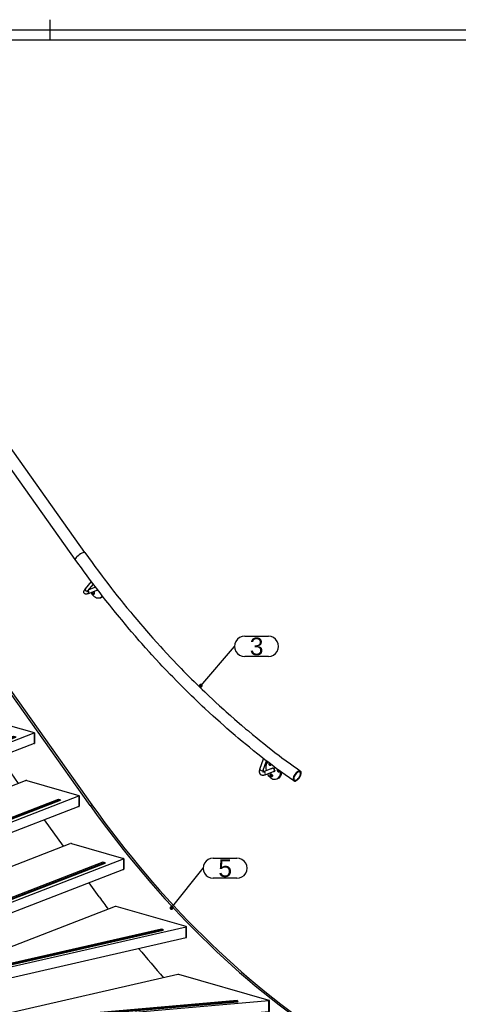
# Model space of a CAD drawing. Header units: millimetres. Extents: x 10376 to 10796, y 14811 to 15108.
# Tile 12 of 14: x 10495 to 10582, y 14910 to 15105. Entities that reach past the tile are written whole.
import ezdxf
from ezdxf.enums import TextEntityAlignment as Align

# ---------------------------------------------------------------- set-up
doc = ezdxf.new("R2010")
doc.units = ezdxf.units.MM
doc.linetypes.add('STRICHPUNKT2', pattern=[18.5, 10, -4, 0.5, -4])
doc.layers.get('0').update_dxf_attribs({"linetype": 'CONTINUOUS'})
doc.layers.add('DIM49', color=4, linetype='CONTINUOUS')
doc.layers.add('TXT_ALL', color=7, linetype='CONTINUOUS')
doc.layers.add('LE_ALL', color=7, linetype='CONTINUOUS', lineweight=50)
doc.styles.add('ARIAL', font='arial.ttf')

# ---------------------------------------------------------------- blocks, each defined once
blk = doc.blocks.new('DINA3_00002', base_point=(10789.36, 14817.75))
for p, q in [((10501.36, 15104.75), (10501.36, 15100.75)), ((10383.36, 15100.75), (10789.36, 15100.75))]:
    blk.add_line(p, q)
blk.add_lwpolyline([(10381.36, 14815.75), (10381.36, 15102.75), (10791.36, 15102.75)])
blk = doc.blocks.new('_ZBL0001_00001')
blk.add_blockref('DINA3_00002', (10789.36, 14817.75))
blk = doc.blocks.new('SHAPE_00467', base_point=(10525.42, 14928.97))
at = {"layer": 'DIM49', "color": 3}
for p, q in [((10533.68, 14938.84), (10538.36, 14938.84)), ((10525.42, 14928.97), (10531.68, 14936.84)), ((10538.36, 14934.84), (10533.68, 14934.84)), ((10525.67, 14929.01), (10525.16, 14929.01)), ((10525.62, 14928.81), (10525.21, 14928.81)), ((10525.53, 14929.21), (10525.31, 14929.21))]:
    blk.add_line(p, q, dxfattribs=at)
blk.add_lwpolyline([(10525.31, 14928.73), (10525.38, 14928.71), (10525.45, 14928.71), (10525.51, 14928.73), (10525.57, 14928.76), (10525.62, 14928.81), (10525.66, 14928.87), (10525.68, 14928.93), (10525.68, 14929), (10525.66, 14929.07), (10525.63, 14929.13), (10525.58, 14929.18), (10525.52, 14929.21), (10525.45, 14929.23), (10525.39, 14929.23), (10525.32, 14929.22), (10525.26, 14929.18), (10525.21, 14929.14), (10525.17, 14929.08), (10525.16, 14929.01), (10525.15, 14928.94), (10525.17, 14928.87), (10525.2, 14928.81), (10525.25, 14928.77)], close=True, dxfattribs=at)
for centre, start_param, end_param in [((10533.68, 14936.84), 1.570796, 4.712389), ((10538.36, 14936.84), 4.712389, 7.853982)]:
    blk.add_ellipse(centre, major_axis=(2, 0), ratio=1, start_param=start_param, end_param=end_param, dxfattribs=at)
at = {"layer": 'TXT_ALL', "style": 'ARIAL'}
blk.add_text('5', height=3.5, dxfattribs=at).set_placement((10534.68, 14936.84), align=Align.MIDDLE_LEFT)
blk = doc.blocks.new('Plaatwerk D_ 10_00039', base_point=(10482.6, 14971.32))
for p, q in [((10485.3, 14983.06), (10485.66, 14983.2)), ((10488.46, 14978.6), (10485.3, 14983.06)), ((10485.66, 14983.2), (10489.04, 14978.44)), ((10490.35, 14976.58), (10509.68, 14949.36)), ((10509.32, 14949.22), (10490.35, 14975.93)), ((10484.43, 14968.76), (10483.85, 14969.58)), ((10495.18, 14953.63), (10491.45, 14958.87)), ((10509.32, 14949.22), (10509.68, 14949.36)), ((10504.02, 14941.17), (10500.3, 14946.42)), ((10511.13, 14931.15), (10509.14, 14933.96)), ((10556.34, 14902.89), (10556.7, 14903.03))]:
    blk.add_line(p, q)
for centre, major_axis, start_param, end_param in [((10415.72, 14906.79), (49.78, -128.46), 2.323657, 2.349139), ((10415.36, 14906.65), (49.78, -128.46), 2.319998, 2.34551), ((10415.72, 14906.79), (49.78, -128.46), 2.276089, 2.314673), ((10415.36, 14906.65), (49.78, -128.46), 2.272367, 2.311004), ((10415.72, 14906.79), (49.78, -128.46), 2.236619, 2.266948), ((10415.36, 14906.65), (49.78, -128.46), 2.224783, 2.263213), ((10409.93, 14888.84), (52.6, -135.76), 2.272535, 2.277425), ((10415.72, 14906.79), (49.78, -128.46), 1.911066, 2.153604), ((10415.36, 14906.65), (49.78, -128.46), 1.911066, 2.1376), ((10409.93, 14888.84), (52.6, -135.76), 2.146217, 2.157068), ((10409.93, 14888.84), (52.6, -135.76), 2.115895, 2.137023), ((10409.93, 14888.84), (52.6, -135.76), 1.994719, 2.03714), ((10409.93, 14888.84), (52.6, -135.76), 1.911015, 1.926197), ((10591.37, 15038.85), (58.39, -150.69), 5.052607, 5.496429), ((10591.73, 15038.99), (58.39, -150.69), 5.052607, 5.496429), ((10587.73, 15014.93), (54.54, -140.76), 5.053127, 5.07356), ((10587.73, 15014.93), (54.54, -140.76), 5.141238, 5.19426), ((10587.73, 15014.93), (54.54, -140.76), 5.270715, 5.338733)]:
    blk.add_ellipse(centre, major_axis=major_axis, ratio=0.714724, start_param=start_param, end_param=end_param)
blk.add_blockref('SHAPE_00467', (10525.42, 14928.97))
blk = doc.blocks.new('Plaatwerk D_ 10_00038')
blk.add_blockref('Plaatwerk D_ 10_00039', (10482.6, 14971.32))
blk = doc.blocks.new('Trapboom_00037')
blk.add_blockref('Plaatwerk D_ 10_00038', (0, 0))
blk = doc.blocks.new('SHAPE_00479', base_point=(10531.22, 14972.95))
at = {"layer": 'DIM49', "color": 3}
for p, q in [((10539.9, 14982.73), (10544.59, 14982.73)), ((10531.22, 14972.95), (10537.9, 14980.73)), ((10544.59, 14978.73), (10539.9, 14978.73)), ((10531.47, 14972.99), (10530.96, 14972.99)), ((10531.42, 14972.79), (10531.01, 14972.79)), ((10531.33, 14973.19), (10531.11, 14973.19))]:
    blk.add_line(p, q, dxfattribs=at)
blk.add_lwpolyline([(10531.1, 14972.72), (10531.17, 14972.69), (10531.23, 14972.69), (10531.3, 14972.7), (10531.36, 14972.74), (10531.41, 14972.78), (10531.45, 14972.84), (10531.47, 14972.9), (10531.48, 14972.97), (10531.46, 14973.04), (10531.43, 14973.1), (10531.39, 14973.15), (10531.33, 14973.19), (10531.26, 14973.21), (10531.2, 14973.22), (10531.13, 14973.2), (10531.07, 14973.17), (10531.02, 14973.12), (10530.98, 14973.07), (10530.96, 14973), (10530.95, 14972.93), (10530.97, 14972.87), (10531, 14972.8), (10531.04, 14972.75)], close=True, dxfattribs=at)
for centre, start_param, end_param in [((10539.9, 14980.73), 1.570796, 4.712389), ((10544.59, 14980.73), 4.712389, 7.853982)]:
    blk.add_ellipse(centre, major_axis=(2, 0), ratio=1, start_param=start_param, end_param=end_param, dxfattribs=at)
at = {"layer": 'TXT_ALL', "style": 'ARIAL'}
blk.add_text('3', height=3.5, dxfattribs=at).set_placement((10540.9, 14980.73), align=Align.MIDDLE_LEFT)
blk = doc.blocks.new('Constructie buis 42.4x2.6_00144', base_point=(10550.86, 14955.92))
for p, q in [((10440, 15072.63), (10439.19, 15073.12)), ((10508.29, 14999.31), (10484.27, 15033.14)), ((10506.37, 14997.95), (10482.35, 15031.77))]:
    blk.add_line(p, q)
for points in [[(10445.92, 15071.56), (10446.71, 15071.02), (10447.5, 15070.47), (10448.28, 15069.91), (10449.07, 15069.34), (10449.57, 15068.97), (10450.35, 15068.39), (10451.13, 15067.8), (10451.65, 15067.41), (10452.42, 15066.81), (10453.2, 15066.2), (10453.72, 15065.79), (10454.5, 15065.17), (10455.27, 15064.54), (10455.79, 15064.11), (10456.56, 15063.47), (10457.33, 15062.82), (10457.84, 15062.38), (10458.6, 15061.72), (10459.36, 15061.05), (10459.86, 15060.61), (10460.62, 15059.93), (10461.38, 15059.24), (10461.87, 15058.78), (10462.62, 15058.08), (10463.37, 15057.37), (10463.85, 15056.91), (10464.6, 15056.19), (10465.34, 15055.47), (10465.81, 15055), (10466.55, 15054.26), (10467.29, 15053.51), (10467.75, 15053.04), (10468.48, 15052.28), (10469.21, 15051.52), (10469.66, 15051.04), (10470.39, 15050.26), (10471.11, 15049.48), (10471.55, 15048.99), (10472.27, 15048.2), (10472.98, 15047.4), (10473.41, 15046.9), (10474.12, 15046.09), (10474.82, 15045.27), (10475.24, 15044.78), (10475.94, 15043.95), (10476.64, 15043.11), (10477.05, 15042.61), (10477.74, 15041.76), (10478.42, 15040.91), (10478.83, 15040.4), (10479.5, 15039.54), (10480.18, 15038.67), (10480.57, 15038.15), (10481.24, 15037.27), (10481.9, 15036.39), (10482.29, 15035.87), (10482.95, 15034.97), (10483.6, 15034.07), (10484.27, 15033.14)], [(10482.35, 15031.77), (10481.7, 15032.68), (10481.05, 15033.57), (10480.54, 15034.27), (10479.88, 15035.16), (10479.22, 15036.04), (10478.85, 15036.53), (10478.18, 15037.4), (10477.51, 15038.27), (10477.12, 15038.76), (10476.44, 15039.61), (10475.76, 15040.46), (10475.36, 15040.95), (10474.68, 15041.78), (10473.99, 15042.61), (10473.58, 15043.1), (10472.88, 15043.91), (10472.18, 15044.73), (10471.77, 15045.2), (10471.06, 15046.01), (10470.35, 15046.8), (10469.93, 15047.27), (10469.22, 15048.06), (10468.5, 15048.83), (10468.07, 15049.3), (10467.34, 15050.06), (10466.62, 15050.82), (10466.18, 15051.28), (10465.45, 15052.03), (10464.72, 15052.77), (10464.26, 15053.22), (10463.53, 15053.95), (10462.79, 15054.67), (10462.33, 15055.12), (10461.58, 15055.82), (10460.84, 15056.53), (10460.37, 15056.96), (10459.62, 15057.65), (10458.87, 15058.34), (10458.39, 15058.77), (10457.63, 15059.44), (10456.88, 15060.1), (10456.39, 15060.52), (10455.63, 15061.17), (10454.86, 15061.82), (10454.36, 15062.23), (10453.6, 15062.86), (10452.83, 15063.48), (10452.33, 15063.89), (10451.56, 15064.5), (10450.78, 15065.1), (10450.27, 15065.5), (10449.5, 15066.09), (10448.72, 15066.67), (10448.22, 15067.04), (10447.45, 15067.61), (10446.67, 15068.17), (10446.18, 15068.52), (10445.92, 15068.7)], [(10549.59, 14954.11), (10548.74, 14954.71), (10547.89, 14955.32), (10547, 14955.98), (10546.15, 14956.6), (10545.31, 14957.24), (10544.75, 14957.66), (10543.91, 14958.31), (10543.07, 14958.97), (10542.5, 14959.41), (10541.67, 14960.08), (10540.83, 14960.76), (10540.26, 14961.22), (10539.43, 14961.91), (10538.6, 14962.6), (10538.04, 14963.07), (10537.22, 14963.78), (10536.39, 14964.5), (10535.84, 14964.98), (10535.02, 14965.71), (10534.2, 14966.44), (10533.66, 14966.93), (10532.85, 14967.68), (10532.03, 14968.43), (10531.51, 14968.93), (10530.69, 14969.7), (10529.89, 14970.47), (10529.37, 14970.97), (10528.56, 14971.76), (10527.76, 14972.55), (10527.26, 14973.06), (10526.46, 14973.87), (10525.66, 14974.68), (10525.17, 14975.2), (10524.38, 14976.02), (10523.59, 14976.85), (10523.1, 14977.37), (10522.32, 14978.22), (10521.54, 14979.07), (10521.07, 14979.59), (10520.29, 14980.45), (10519.52, 14981.32), (10519.05, 14981.85), (10518.29, 14982.73), (10517.53, 14983.62), (10517.07, 14984.16), (10516.31, 14985.05), (10515.56, 14985.96), (10515.11, 14986.5), (10514.37, 14987.41), (10513.62, 14988.33), (10513.19, 14988.88), (10512.45, 14989.81), (10511.72, 14990.75), (10511.29, 14991.3), (10510.56, 14992.25), (10509.84, 14993.2), (10509.42, 14993.76), (10508.7, 14994.72), (10507.99, 14995.69), (10507.58, 14996.25), (10506.88, 14997.23), (10506.37, 14997.95)], [(10508.29, 14999.31), (10508.99, 14998.33), (10509.69, 14997.36), (10510.27, 14996.56), (10510.98, 14995.6), (10511.7, 14994.65), (10512.11, 14994.11), (10512.83, 14993.16), (10513.55, 14992.22), (10513.97, 14991.69), (10514.7, 14990.76), (10515.44, 14989.84), (10515.87, 14989.3), (10516.61, 14988.39), (10517.35, 14987.49), (10517.79, 14986.96), (10518.54, 14986.07), (10519.3, 14985.18), (10519.74, 14984.66), (10520.5, 14983.78), (10521.26, 14982.91), (10521.72, 14982.39), (10522.49, 14981.53), (10523.26, 14980.68), (10523.72, 14980.17), (10524.5, 14979.33), (10525.28, 14978.49), (10525.75, 14977.99), (10526.54, 14977.17), (10527.33, 14976.35), (10527.81, 14975.86), (10528.6, 14975.05), (10529.4, 14974.25), (10529.89, 14973.76), (10530.69, 14972.98), (10531.49, 14972.2), (10531.99, 14971.71), (10532.8, 14970.95), (10533.61, 14970.19), (10534.12, 14969.71), (10534.93, 14968.96), (10535.74, 14968.22), (10536.26, 14967.76), (10537.08, 14967.03), (10537.9, 14966.31), (10538.43, 14965.85), (10539.25, 14965.14), (10540.08, 14964.44), (10540.62, 14963.99), (10541.44, 14963.3), (10542.27, 14962.62), (10542.82, 14962.17), (10543.66, 14961.51), (10544.49, 14960.85), (10545.05, 14960.41), (10545.88, 14959.76), (10546.72, 14959.13), (10547.27, 14958.71), (10548.11, 14958.08), (10548.95, 14957.47), (10549.49, 14957.07), (10550.33, 14956.47), (10550.95, 14956.03)]]:
    blk.add_lwpolyline(points)
for centre, major_axis, ratio, start_param, end_param in [((10439.81, 15074.13), (-0.61, -1), 0.510447, 3.775828, 6.283185), ((10483.31, 15032.46), (0.96, 0.682), 0.233387, 6.283185, 9.424778), ((10507.33, 14998.63), (0.96, 0.682), 0.233387, 0, 3.141593), ((10550.27, 14955.07), (-0.679, -0.962), 0.476301, 3.141593, 6.283185), ((10550.27, 14955.07), (-0.596, -0.844), 0.476301, 3.141593, 6.283185), ((10550.27, 14955.07), (-0.679, -0.962), 0.476301, 6.283185, 9.424778), ((10550.27, 14955.07), (-0.596, -0.844), 0.476301, 0, 3.141593)]:
    blk.add_ellipse(centre, major_axis=major_axis, ratio=ratio, start_param=start_param, end_param=end_param)
blk.add_blockref('SHAPE_00479', (10531.22, 14972.95))
blk = doc.blocks.new('Constructie buis 42.4x2.6_00143')
blk.add_blockref('Constructie buis 42.4x2.6_00144', (10550.86, 14955.92))
blk = doc.blocks.new('Plaatwerk D_ 3_00146', base_point=(10549.71, 14954.28))
for p, q in [((10550.71, 14955.95), (10550.83, 14955.87)), ((10549.59, 14954.36), (10549.71, 14954.28))]:
    blk.add_line(p, q)
for centre, start_param, end_param in [((10550.27, 14955.07), 3.141593, 6.283185), ((10550.27, 14955.07), 6.283185, 9.424778), ((10550.15, 14955.16), 3.141593, 3.188238), ((10550.15, 14955.16), 6.23654, 6.283185)]:
    blk.add_ellipse(centre, major_axis=(-0.561, -0.794), ratio=0.476301, start_param=start_param, end_param=end_param)
blk = doc.blocks.new('Plaatwerk D_ 3_00145')
blk.add_blockref('Plaatwerk D_ 3_00146', (10549.71, 14954.28))
blk = doc.blocks.new('Leuningdrager inkoop_00154', base_point=(10508.92, 14991.75))
for p, q in [((10508.88, 14991.7), (10509.98, 14993.02)), ((10510.41, 14992.44), (10509.06, 14991.92)), ((10510.77, 14991.87), (10508.96, 14991.16)), ((10511.57, 14990.45), (10511.35, 14990.36))]:
    blk.add_line(p, q)
for points in [[(10508.96, 14991.16), (10508.85, 14991.12), (10508.75, 14991.1), (10508.67, 14991.08), (10508.59, 14991.07), (10508.51, 14991.07), (10508.48, 14991.08), (10508.41, 14991.09), (10508.35, 14991.1), (10508.31, 14991.12), (10508.26, 14991.15), (10508.22, 14991.18), (10508.18, 14991.22), (10508.15, 14991.27), (10508.12, 14991.31), (10508.1, 14991.36), (10508.09, 14991.37), (10508.08, 14991.42), (10508.07, 14991.48), (10508.07, 14991.53), (10508.08, 14991.59), (10508.09, 14991.65), (10508.11, 14991.72), (10508.12, 14991.75), (10508.15, 14991.82), (10508.19, 14991.89), (10508.25, 14991.97), (10508.27, 14992.01), (10508.35, 14992.1), (10508.37, 14992.13), (10509.57, 14993.56)], [(10508.88, 14991.7), (10508.87, 14991.69), (10508.84, 14991.65), (10508.81, 14991.61), (10508.78, 14991.58), (10508.75, 14991.52), (10508.74, 14991.49), (10508.74, 14991.49)]]:
    blk.add_lwpolyline(points)
for centre, major_axis, ratio, start_param, end_param in [((10508.62, 14991.91), (0.255, -0.214), 0.650778, 3.141593, 6.283185), ((10510.65, 14992.18), (0.7, -1.81), 0.714724, 4.473804, 4.540109), ((10510.65, 14992.18), (0.7, -1.81), 0.714724, 3.540944, 3.864546), ((10510.65, 14992.18), (0.12, -0.311), 0.714724, 0, 0.27343), ((10510.65, 14992.18), (0.125, -0.324), 0.714724, 0, 0.278031), ((10508.84, 14991.47), (0.12, -0.311), 0.714724, 0, 2.326751), ((10510.65, 14992.18), (0.7, -1.81), 0.714724, 4.884669, 6.283185), ((10509.97, 14991.37), (0.115, -0.297), 0.714724, 4.129022, 8.437348), ((10510.08, 14991.41), (0.055, -0.142), 0.714724, 0.543823, 2.59777), ((10510.65, 14992.18), (0.125, -0.324), 0.714724, 5.999391, 6.283185), ((10510.65, 14992.18), (0.7, -1.81), 0.714724, 6.283185, 6.655664), ((10510.87, 14992.26), (0.7, -1.81), 0.714724, 6.283185, 6.500044)]:
    blk.add_ellipse(centre, major_axis=major_axis, ratio=ratio, start_param=start_param, end_param=end_param)
blk = doc.blocks.new('Leuningdrager inkoop_00153')
blk.add_blockref('Leuningdrager inkoop_00154', (10508.92, 14991.75))
blk = doc.blocks.new('Leuningdrager inkoop_00156', base_point=(10543.61, 14955.9))
for p, q in [((10543.55, 14956.21), (10544.2, 14958.08)), ((10545.42, 14956.61), (10543.61, 14955.9)), ((10545.66, 14955.98), (10543.85, 14955.28)), ((10546.46, 14954.57), (10546.25, 14954.48))]:
    blk.add_line(p, q)
for points in [[(10543.85, 14955.28), (10543.76, 14955.25), (10543.67, 14955.23), (10543.59, 14955.21), (10543.51, 14955.21), (10543.44, 14955.21), (10543.37, 14955.22), (10543.3, 14955.23), (10543.23, 14955.25), (10543.18, 14955.28), (10543.12, 14955.31), (10543.07, 14955.35), (10543.02, 14955.39), (10542.98, 14955.44), (10542.94, 14955.49), (10542.91, 14955.55), (10542.88, 14955.61), (10542.86, 14955.68), (10542.84, 14955.75), (10542.83, 14955.83), (10542.82, 14955.91), (10542.83, 14956), (10542.83, 14956.09), (10542.85, 14956.19), (10542.88, 14956.29), (10542.88, 14956.31), (10542.92, 14956.43), (10543.65, 14958.51)], [(10543.55, 14956.21), (10543.52, 14956.12), (10543.5, 14956.04), (10543.49, 14955.97), (10543.49, 14955.94), (10543.49, 14955.89), (10543.5, 14955.86), (10543.5, 14955.85)], [(10543.49, 14955.88), (10543.5, 14955.88), (10543.52, 14955.88), (10543.57, 14955.89), (10543.61, 14955.9)]]:
    blk.add_lwpolyline(points)
for centre, major_axis, ratio, start_param, end_param in [((10545.54, 14956.3), (0.7, -1.81), 0.714724, 3.449822, 4.540109), ((10544.89, 14957.51), (0.115, -0.297), 0.714724, 3.694334, 7.147999), ((10543.23, 14956.32), (0.315, -0.11), 0.53603, 3.141593, 6.283185), ((10543.73, 14955.59), (0.12, -0.311), 0.714724, 0, 3.141593), ((10545.54, 14956.3), (0.7, -1.81), 0.714724, 4.884669, 6.283185), ((10545.16, 14955.19), (0.115, -0.297), 0.714724, 0, 6.283185), ((10545.26, 14955.23), (0.055, -0.142), 0.714724, 0.543823, 2.59777), ((10545.54, 14956.3), (0.125, -0.324), 0.714724, 3.141593, 3.425387), ((10545.54, 14956.3), (0.125, -0.324), 0.714724, 6.283185, 9.424778), ((10545.54, 14956.3), (0.12, -0.311), 0.714724, 6.283185, 9.424778), ((10545.76, 14956.38), (0.125, -0.324), 0.714724, 3.630558, 3.678453), ((10545.54, 14956.3), (0.125, -0.324), 0.714724, 5.999391, 6.283185), ((10545.76, 14956.38), (0.125, -0.324), 0.714724, 5.746325, 5.79422), ((10545.54, 14956.3), (0.7, -1.81), 0.714724, 0, 1.123936), ((10546.58, 14956.19), (0.115, -0.297), 0.714724, 3.564917, 5.409956), ((10545.76, 14956.38), (0.7, -1.81), 0.714724, 0, 0.991475), ((10546.58, 14956.19), (0.115, -0.297), 0.714724, 5.409956, 7.306949)]:
    blk.add_ellipse(centre, major_axis=major_axis, ratio=ratio, start_param=start_param, end_param=end_param)
blk = doc.blocks.new('_00158', base_point=(10545.76, 14956.38))
at = {"layer": 'LE_ALL', "color": 1, "linetype": 'STRICHPUNKT2'}
for p, q in [((10545.24, 14956.53), (10545.18, 14956.58)), ((10545.64, 14956.56), (10545.69, 14956.71)), ((10545.76, 14956.39), (10545.77, 14956.4)), ((10545.76, 14956.38), (10545.77, 14956.39)), ((10545.77, 14956.37), (10545.78, 14956.36)), ((10545.78, 14956.11), (10545.91, 14956.01))]:
    blk.add_line(p, q, dxfattribs=at)
blk = doc.blocks.new('_00157')
blk.add_blockref('_00158', (10545.76, 14956.38))
blk = doc.blocks.new('Leuningdrager inkoop_00155')
for name, p in [('Leuningdrager inkoop_00156', (10543.61, 14955.9)), ('_00157', (0, 0))]:
    blk.add_blockref(name, p)
blk = doc.blocks.new('Muurleuning_00142')
for name in ['Constructie buis 42.4x2.6_00143', 'Leuningdrager inkoop_00153', 'Leuningdrager inkoop_00155', 'Plaatwerk D_ 3_00145']:
    blk.add_blockref(name, (0, 0))
blk = doc.blocks.new('Hout D_ 40_00177', base_point=(10490.64, 14903.8))
for p, q in [((10526.65, 14915.79), (10490.35, 14907.48)), ((10544.77, 14910.65), (10526.85, 14915.79)), ((10544.7, 14910.56), (10490.79, 14905.89)), ((10544.7, 14908.46), (10544.7, 14910.56)), ((10544.83, 14908.51), (10544.83, 14910.61)), ((10490.35, 14905.98), (10490.64, 14905.9)), ((10490.79, 14903.79), (10490.79, 14905.89)), ((10490.64, 14903.8), (10490.35, 14903.89))]:
    blk.add_line(p, q)
for points in [[(10490.79, 14903.79), (10544.7, 14908.46)], [(10490.64, 14903.8), (10490.64, 14905.9)]]:
    blk.add_lwpolyline(points)
for centre, start_param, end_param in [((10526.74, 14915.75), 0.860363, 2.172851), ((10544.66, 14910.61), 4.966548, 6.283185), ((10544.66, 14910.61), 0, 0.860363), ((10544.66, 14908.51), 4.966548, 6.283185), ((10490.75, 14905.94), 4.001956, 4.966548), ((10490.75, 14903.85), 4.001956, 4.966548)]:
    blk.add_ellipse(centre, major_axis=(0.167, 0), ratio=0.333333, start_param=start_param, end_param=end_param)
blk = doc.blocks.new('Antislip_00179', base_point=(10490.74, 14906.41))
for p, q in [((10490.63, 14906.55), (10538.39, 14910.69)), ((10490.74, 14906.41), (10538.5, 14910.54)), ((10538.39, 14910.69), (10538.5, 14910.54)), ((10538.5, 14910.54), (10538.53, 14910.4)), ((10490.77, 14906.27), (10490.74, 14906.3))]:
    blk.add_line(p, q)
for points in [[(10490.63, 14906.55), (10490.74, 14906.41), (10490.77, 14906.27), (10538.53, 14910.4)], [(10490.63, 14906.45), (10490.6, 14906.48), (10490.63, 14906.55)]]:
    blk.add_lwpolyline(points)
blk = doc.blocks.new('Antislip_00178')
blk.add_blockref('Antislip_00179', (10490.74, 14906.41))
blk = doc.blocks.new('Hout D_ 40_00176')
for name, p in [('Hout D_ 40_00177', (10490.64, 14903.8)), ('Antislip_00178', (0, 0))]:
    blk.add_blockref(name, p)
blk = doc.blocks.new('Hout D_ 40_00181', base_point=(10514.25, 14929.25))
for p, q in [((10514.25, 14929.25), (10490.35, 14919.99)), ((10528.33, 14925.28), (10514.48, 14929.26)), ((10528.32, 14925.2), (10490.35, 14916.5)), ((10528.39, 14923.15), (10528.39, 14925.24))]:
    blk.add_line(p, q)
blk.add_lwpolyline([(10490.35, 14914.41), (10528.32, 14923.1), (10528.32, 14925.2)])
for centre, start_param, end_param in [((10514.37, 14929.21), 0.860363, 2.43116), ((10528.22, 14925.24), 5.314444, 6.283185), ((10528.22, 14925.24), 0, 0.860363), ((10528.22, 14923.15), 5.314444, 6.283185)]:
    blk.add_ellipse(centre, major_axis=(0.167, 0), ratio=0.333333, start_param=start_param, end_param=end_param)
blk = doc.blocks.new('Antislip_00183', base_point=(10490.35, 14917.1))
for p, q in [((10490.35, 14917.28), (10523.45, 14924.86)), ((10490.35, 14917.1), (10523.7, 14924.74)), ((10490.35, 14916.95), (10523.76, 14924.6)), ((10523.45, 14924.86), (10523.7, 14924.74)), ((10523.7, 14924.74), (10523.76, 14924.6))]:
    blk.add_line(p, q)
blk = doc.blocks.new('Antislip_00182')
blk.add_blockref('Antislip_00183', (10490.35, 14917.1))
blk = doc.blocks.new('Hout D_ 40_00180')
for name, p in [('Hout D_ 40_00181', (10514.25, 14929.25)), ('Antislip_00182', (0, 0))]:
    blk.add_blockref(name, p)
blk = doc.blocks.new('Hout D_ 40_00185', base_point=(10490.35, 14928.78))
for p, q in [((10490.35, 14935.87), (10505.4, 14941.71)), ((10505.64, 14941.71), (10515.91, 14938.76)), ((10515.97, 14938.72), (10515.97, 14936.63)), ((10482.3, 14932.75), (10484.43, 14933.58))]:
    blk.add_line(p, q)
blk.add_lwpolyline([(10490.35, 14928.78), (10515.93, 14938.69), (10515.93, 14936.59), (10490.35, 14926.68)])
for centre, start_param, end_param in [((10505.53, 14941.67), 0.860363, 2.43116), ((10515.81, 14938.72), 0, 0.860363), ((10515.81, 14938.72), 5.572752, 6.283185), ((10515.81, 14936.63), 5.572752, 6.283185)]:
    blk.add_ellipse(centre, major_axis=(0.167, 0), ratio=0.333333, start_param=start_param, end_param=end_param)
blk = doc.blocks.new('Antislip_00187', base_point=(10490.35, 14929.51))
for p, q in [((10490.35, 14929.73), (10511.88, 14938.07)), ((10490.35, 14929.51), (10512.22, 14937.98)), ((10490.35, 14929.34), (10512.3, 14937.85)), ((10511.88, 14938.07), (10512.22, 14937.98)), ((10512.22, 14937.98), (10512.3, 14937.85))]:
    blk.add_line(p, q)
blk = doc.blocks.new('Antislip_00186')
blk.add_blockref('Antislip_00187', (10490.35, 14929.51))
blk = doc.blocks.new('Hout D_ 40_00184')
for name, p in [('Hout D_ 40_00185', (10490.35, 14928.78)), ('Antislip_00186', (0, 0))]:
    blk.add_blockref(name, p)
blk = doc.blocks.new('Hout D_ 40_00209', base_point=(10490.35, 14944.66))
for p, q in [((10490.35, 14951.76), (10496.56, 14954.16)), ((10496.79, 14954.17), (10507.07, 14951.22)), ((10490.35, 14944.66), (10507.09, 14951.14)), ((10507.13, 14951.18), (10507.13, 14949.08)), ((10482.3, 14948.64), (10484.43, 14949.46)), ((10477.63, 14946.83), (10481.41, 14948.29)), ((10473.41, 14945.19), (10476.74, 14946.48)), ((10482.3, 14941.54), (10484.43, 14942.36)), ((10477.63, 14939.73), (10481.41, 14941.19)), ((10484.43, 14940.27), (10482.3, 14939.44)), ((10481.41, 14939.1), (10478.53, 14937.98))]:
    blk.add_line(p, q)
blk.add_lwpolyline([(10507.09, 14951.14), (10507.09, 14949.05), (10490.35, 14942.56)])
for centre, start_param, end_param in [((10496.68, 14954.12), 0.860363, 2.43116), ((10506.96, 14951.18), 0, 0.860363), ((10506.96, 14951.18), 5.572752, 6.283185), ((10506.96, 14949.08), 5.572752, 6.283185)]:
    blk.add_ellipse(centre, major_axis=(0.167, 0), ratio=0.333333, start_param=start_param, end_param=end_param)
blk = doc.blocks.new('Antislip_00211', base_point=(10490.35, 14945.39))
for p, q in [((10490.35, 14945.61), (10503.03, 14950.53)), ((10490.35, 14945.39), (10503.37, 14950.43)), ((10490.35, 14945.23), (10503.46, 14950.3)), ((10503.03, 14950.53), (10503.37, 14950.43)), ((10503.37, 14950.43), (10503.46, 14950.3)), ((10482.3, 14942.49), (10484.43, 14943.32)), ((10477.63, 14940.68), (10481.41, 14942.15)), ((10477.63, 14940.46), (10481.41, 14941.92)), ((10477.63, 14940.29), (10481.41, 14941.76)), ((10482.3, 14942.27), (10484.43, 14943.09)), ((10482.3, 14942.11), (10484.43, 14942.93))]:
    blk.add_line(p, q)
blk = doc.blocks.new('Antislip_00210')
blk.add_blockref('Antislip_00211', (10490.35, 14945.39))
blk = doc.blocks.new('Hout D_ 40_00208')
for name, p in [('Hout D_ 40_00209', (10490.35, 14944.66)), ('Antislip_00210', (0, 0))]:
    blk.add_blockref(name, p)
blk = doc.blocks.new('Hout D_ 40_00213', base_point=(10490.35, 14960.54))
for p, q in [((10482.3, 14964.52), (10484.43, 14965.34)), ((10490.35, 14965.93), (10498.23, 14963.68)), ((10477.63, 14962.71), (10481.41, 14964.17)), ((10490.35, 14960.54), (10498.24, 14963.6)), ((10498.28, 14963.63), (10498.28, 14961.54)), ((10472.95, 14960.9), (10476.74, 14962.36)), ((10468.28, 14959.08), (10472.06, 14960.55)), ((10464.57, 14957.65), (10467.39, 14958.74)), ((10477.63, 14955.61), (10481.41, 14957.08)), ((10482.3, 14957.42), (10484.43, 14958.24)), ((10472.95, 14953.8), (10476.74, 14955.26)), ((10481.41, 14954.98), (10477.63, 14953.51)), ((10484.43, 14956.15), (10482.3, 14955.32)), ((10468.52, 14952.08), (10472.06, 14953.45)), ((10476.74, 14953.17), (10472.95, 14951.7)), ((10472.06, 14951.36), (10469.69, 14950.44))]:
    blk.add_line(p, q)
blk.add_lwpolyline([(10498.24, 14963.6), (10498.24, 14961.5), (10490.35, 14958.45)])
for centre, start_param, end_param in [((10498.12, 14963.63), 0, 0.860363), ((10498.12, 14963.63), 5.572752, 6.283185), ((10498.12, 14961.54), 5.572752, 6.283185)]:
    blk.add_ellipse(centre, major_axis=(0.167, 0), ratio=0.333333, start_param=start_param, end_param=end_param)
blk = doc.blocks.new('Antislip_00215', base_point=(10490.35, 14961.27))
for p, q in [((10490.35, 14961.5), (10494.19, 14962.98)), ((10490.35, 14961.27), (10494.53, 14962.89)), ((10490.35, 14961.11), (10494.61, 14962.76)), ((10494.19, 14962.98), (10494.53, 14962.89)), ((10494.53, 14962.89), (10494.61, 14962.76)), ((10482.3, 14958.38), (10484.43, 14959.2)), ((10482.3, 14958.15), (10484.43, 14958.97)), ((10482.3, 14957.99), (10484.43, 14958.81)), ((10477.63, 14956.57), (10481.41, 14958.03)), ((10477.63, 14956.34), (10481.41, 14957.8)), ((10477.63, 14956.18), (10481.41, 14957.64)), ((10472.95, 14954.75), (10476.74, 14956.22)), ((10472.95, 14954.53), (10476.74, 14955.99)), ((10472.95, 14954.36), (10476.74, 14955.83)), ((10468.28, 14952.94), (10472.06, 14954.41)), ((10468.28, 14952.72), (10472.06, 14954.18)), ((10468.28, 14952.55), (10472.06, 14954.02))]:
    blk.add_line(p, q)
blk = doc.blocks.new('Antislip_00214')
blk.add_blockref('Antislip_00215', (10490.35, 14961.27))
blk = doc.blocks.new('Hout D_ 40_00212')
for name, p in [('Hout D_ 40_00213', (10490.35, 14960.54)), ('Antislip_00214', (0, 0))]:
    blk.add_blockref(name, p)
blk = doc.blocks.new('Treden_00159')
for name in ['Hout D_ 40_00212', 'Hout D_ 40_00208', 'Hout D_ 40_00184', 'Hout D_ 40_00180', 'Hout D_ 40_00176']:
    blk.add_blockref(name, (0, 0))
blk = doc.blocks.new('Houtdraadbout platverz.kop (DIN 7997)-5x40_00380', base_point=(10510.07, 14991.13))
blk.add_line((10510.08, 14991.14), (10510.07, 14991.13))
for centre, start_param, end_param in [((10509.97, 14991.37), 3.95538, 6.283185), ((10509.97, 14991.37), 6.283185, 8.61099), ((10509.99, 14991.37), 0, 2.327805)]:
    blk.add_ellipse(centre, major_axis=(0.092, -0.238), ratio=0.714724, start_param=start_param, end_param=end_param)
blk = doc.blocks.new('Houtdraadbout platverz.kop (DIN 7997)-5x40_00379')
blk.add_blockref('Houtdraadbout platverz.kop (DIN 7997)-5x40_00380', (10510.07, 14991.13))
blk = doc.blocks.new('Montage_00378')
blk.add_blockref('Houtdraadbout platverz.kop (DIN 7997)-5x40_00379', (0, 0))
blk = doc.blocks.new('Montage_00377')
blk.add_blockref('Montage_00378', (0, 0))
blk = doc.blocks.new('Houtdraadbout platverz.kop (DIN 7997)-5x40_00384', base_point=(10546.68, 14955.95))
blk.add_line((10546.69, 14955.96), (10546.68, 14955.95))
for centre, start_param, end_param in [((10546.58, 14956.19), 3.487996, 6.283185), ((10546.58, 14956.19), 0, 1.100685), ((10546.6, 14956.19), 0, 1.033073)]:
    blk.add_ellipse(centre, major_axis=(0.092, -0.238), ratio=0.714724, start_param=start_param, end_param=end_param)
blk = doc.blocks.new('Houtdraadbout platverz.kop (DIN 7997)-5x40_00383')
blk.add_blockref('Houtdraadbout platverz.kop (DIN 7997)-5x40_00384', (10546.68, 14955.95))
blk = doc.blocks.new('Montage_00382')
blk.add_blockref('Houtdraadbout platverz.kop (DIN 7997)-5x40_00383', (0, 0))
blk = doc.blocks.new('Houtdraadbout platverz.kop (DIN 7997)-5x40_00387', base_point=(10544.98, 14957.27))
blk.add_line((10545, 14957.28), (10544.98, 14957.27))
for centre, start_param, end_param in [((10544.89, 14957.51), 3.655832, 6.283185), ((10544.89, 14957.51), 0, 0.903315), ((10544.9, 14957.51), 0, 0.837956)]:
    blk.add_ellipse(centre, major_axis=(0.092, -0.238), ratio=0.714724, start_param=start_param, end_param=end_param)
blk = doc.blocks.new('Houtdraadbout platverz.kop (DIN 7997)-5x40_00386')
blk.add_blockref('Houtdraadbout platverz.kop (DIN 7997)-5x40_00387', (10544.98, 14957.27))
blk = doc.blocks.new('Montage_00385')
blk.add_blockref('Houtdraadbout platverz.kop (DIN 7997)-5x40_00386', (0, 0))
blk = doc.blocks.new('Houtdraadbout platverz.kop (DIN 7997)-5x40_00390', base_point=(10545.25, 14954.95))
for p, q in [((10545.08, 14955.43), (10545.06, 14955.43)), ((10545.26, 14954.96), (10545.25, 14954.95))]:
    blk.add_line(p, q)
for centre, start_param, end_param in [((10545.16, 14955.19), 3.141593, 6.283185), ((10545.16, 14955.19), 6.283185, 9.424778), ((10545.17, 14955.19), 6.283185, 9.424778)]:
    blk.add_ellipse(centre, major_axis=(0.092, -0.238), ratio=0.714724, start_param=start_param, end_param=end_param)
blk = doc.blocks.new('Houtdraadbout platverz.kop (DIN 7997)-5x40_00389')
blk.add_blockref('Houtdraadbout platverz.kop (DIN 7997)-5x40_00390', (10545.25, 14954.95))
blk = doc.blocks.new('Montage_00388')
blk.add_blockref('Houtdraadbout platverz.kop (DIN 7997)-5x40_00389', (0, 0))
blk = doc.blocks.new('Montage_00381')
for name in ['Montage_00385', 'Montage_00388', 'Montage_00382']:
    blk.add_blockref(name, (0, 0))
blk = doc.blocks.new('MONTAGE_00229')
for name in ['Montage_00377', 'Montage_00381']:
    blk.add_blockref(name, (0, 0))
blk = doc.blocks.new('BNR 15_00031')
for name in ['MONTAGE_00229', 'Muurleuning_00142', 'Treden_00159', 'Trapboom_00037']:
    blk.add_blockref(name, (0, 0))
blk = doc.blocks.new('Breda_00030')
blk.add_blockref('BNR 15_00031', (0, 0))
blk = doc.blocks.new('_A3D0002_00029')
blk.add_blockref('Breda_00030', (0, 0))
blk = doc.blocks.new('_ANS0002_00028')
blk.add_blockref('_A3D0002_00029', (0, 0))

msp = doc.modelspace()

# ---------------------------------------------------------------- block references
for name in ['_ZBL0001_00001', '_ANS0002_00028']:
    msp.add_blockref(name, (0, 0))

doc.saveas('drawing.dxf')
